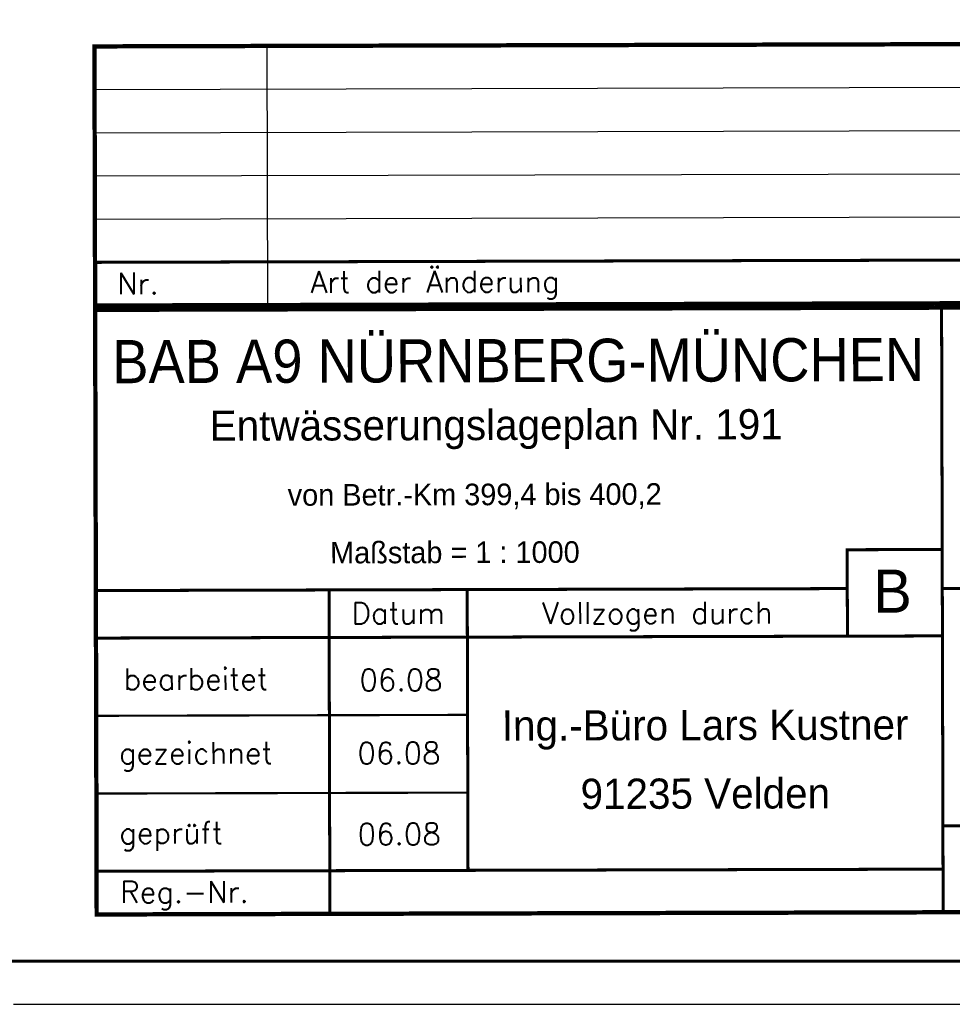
# Model space of a CAD drawing. Extents: x 0 to 1135, y 0 to 420.
# Tile 25 of 61: x 951 to 1059, y 0 to 114. Entities that reach past the tile are written whole.
import ezdxf
from ezdxf.enums import TextEntityAlignment as Align

# ---------------------------------------------------------------- set-up
doc = ezdxf.new("R2010")
doc.units = 0
doc.header["$LTSCALE"] = 2
doc.header["$MEASUREMENT"] = 0
doc.linetypes.add('AUSGEZOGEN', pattern=[0])
for name, color, linetype in [('BAUWOTOP', 250, 'AUSGEZOGEN'), ('LEGENDE', 7, 'AUSGEZOGEN'), ('RAHMEN', 250, 'AUSGEZOGEN')]:
    doc.layers.add(name, color=color, linetype=linetype)
doc.styles.add('ROMANS', font='romans.shx', dxfattribs={"width": 0.8})
doc.styles.add('UNIR-H', font='unir_h.shx', dxfattribs={"width": 0.8})
doc.styles.add('UNIR-O', font='unir_o.shx')

msp = doc.modelspace()

# ---------------------------------------------------------------- linework, layer by layer
at = {"layer": 'LEGENDE'}
for p, q in [((959.39, 105.9), (1124.39, 106.33)), ((959.41, 100.9), (1124.41, 101.33)), ((959.42, 95.9), (1124.42, 96.33)), ((959.43, 90.9), (1124.43, 91.33))]:
    msp.add_line(p, q, dxfattribs=at)
for points, const_width in [([(1124.38, 111.33), (959.38, 110.9)], 0.5), ([(959.38, 111.15), (959.46, 80.65)], 0.5), ([(959.44, 85.9), (1124.44, 86.33)], 0.35), ([(1124.71, 80.83), (959.21, 80.4)], 0.5), ([(959.46, 80.9), (1124.46, 81.33)], 0.5), ([(959.46, 80.65), (959.64, 10.15)], 0.5), ([(1057.64, 10.65), (1057.46, 80.65)], 0.35), ([(1046.56, 42.63), (1046.53, 52.63), (1057.53, 52.65)], 0.35), ([(959.54, 47.9), (1046.54, 48.13)], 0.35), ([(986.64, 10.47), (986.54, 47.97)], 0.35), ([(1002.63, 15.51), (1002.54, 48.01)], 0.35), ([(1057.54, 48.15), (1124.54, 48.33)], 0.35), ([(959.56, 42.4), (1057.56, 42.65)], 0.35), ([(959.58, 33.4), (1002.58, 33.51)], 0.25), ([(959.6, 24.4), (1002.6, 24.51)], 0.25), ([(1057.61, 20.65), (1124.61, 20.83)], 0.35), ([(959.63, 15.4), (1057.62, 15.65)], 0.35), ([(959.39, 10.4), (1124.89, 10.83)], 0.5)]:
    msp.add_lwpolyline(points, dxfattribs=dict(at, const_width=const_width))
msp.add_lwpolyline([(979.46, 80.95), (979.38, 110.95)], dxfattribs=at)
at = {"layer": 'RAHMEN'}
msp.add_line((950, 0), (1135, 0), dxfattribs=at)
at = {"layer": 'RAHMEN', "const_width": 0.35}
msp.add_lwpolyline([(25, 5), (1130, 5), (1130, 415), (25, 415), (25, 5)], dxfattribs=at)

# ---------------------------------------------------------------- texts
at = {"layer": 'BAUWOTOP', "style": 'UNIR-H'}
msp.add_text('von Betr.-Km 399,4 bis 400,2', height=2.5, rotation=0.1472, dxfattribs=at).set_placement((981.76, 57.72))
at = {"layer": 'LEGENDE'}
for s, height, style, p in [('Art der Änderung', 2.5, 'ROMANS', (984.41, 82.38)), ('Nr.', 2.5, 'ROMANS', (962, 82.2)), ('Entwässerungslageplan Nr. 191', 3.5, 'UNIR-H', (972.73, 65.24)), ('Maßstab = 1 : 1000', 2.5, 'UNIR-H', (986.67, 51.04)), ('B', 5, 'UNIR-H', (1049.56, 45.33)), ('06.08', 2.5, 'ROMANS', (990.06, 36.29)), ('gezeichnet', 2.5, 'ROMANS', (962.22, 27.83)), ('06.08', 2.5, 'ROMANS', (989.82, 27.82)), ('geprüft', 2.5, 'ROMANS', (962.25, 18.59)), ('06.08', 2.5, 'ROMANS', (989.85, 18.44)), ('Reg.-Nr.', 2.5, 'ROMANS', (962.37, 11.74))]:
    msp.add_text(s, height=height, rotation=0.1472, dxfattribs=dict(at, style=style)).set_placement(p)
at = {"layer": 'LEGENDE', "style": 'UNIR-H', "width": 0.895858}
msp.add_text('BAB A9 NÜRNBERG-MÜNCHEN', height=5, rotation=0.1567, dxfattribs=at).set_placement((961.45, 71.9), (1055.45, 72.16), align=Align.FIT)
at = {"layer": 'LEGENDE'}
for s, height, style, p in [('Vollzogen durch', 2.5, 'ROMANS', (1024.55, 44.07)), ('Datum', 2.5, 'ROMANS', (994.55, 44.04)), ('bearbeitet', 2.5, 'ROMANS', (971.11, 36.41)), ('Ing.-Büro Lars Kustner', 3.5, 'UNIR-O', (1030.09, 30.58)), ('91235 Velden', 3.5, 'UNIR-O', (1030.11, 22.65))]:
    msp.add_text(s, height=height, rotation=0.1472, dxfattribs=dict(at, style=style)).set_placement(p, align=Align.CENTER)

doc.saveas('drawing.dxf')
